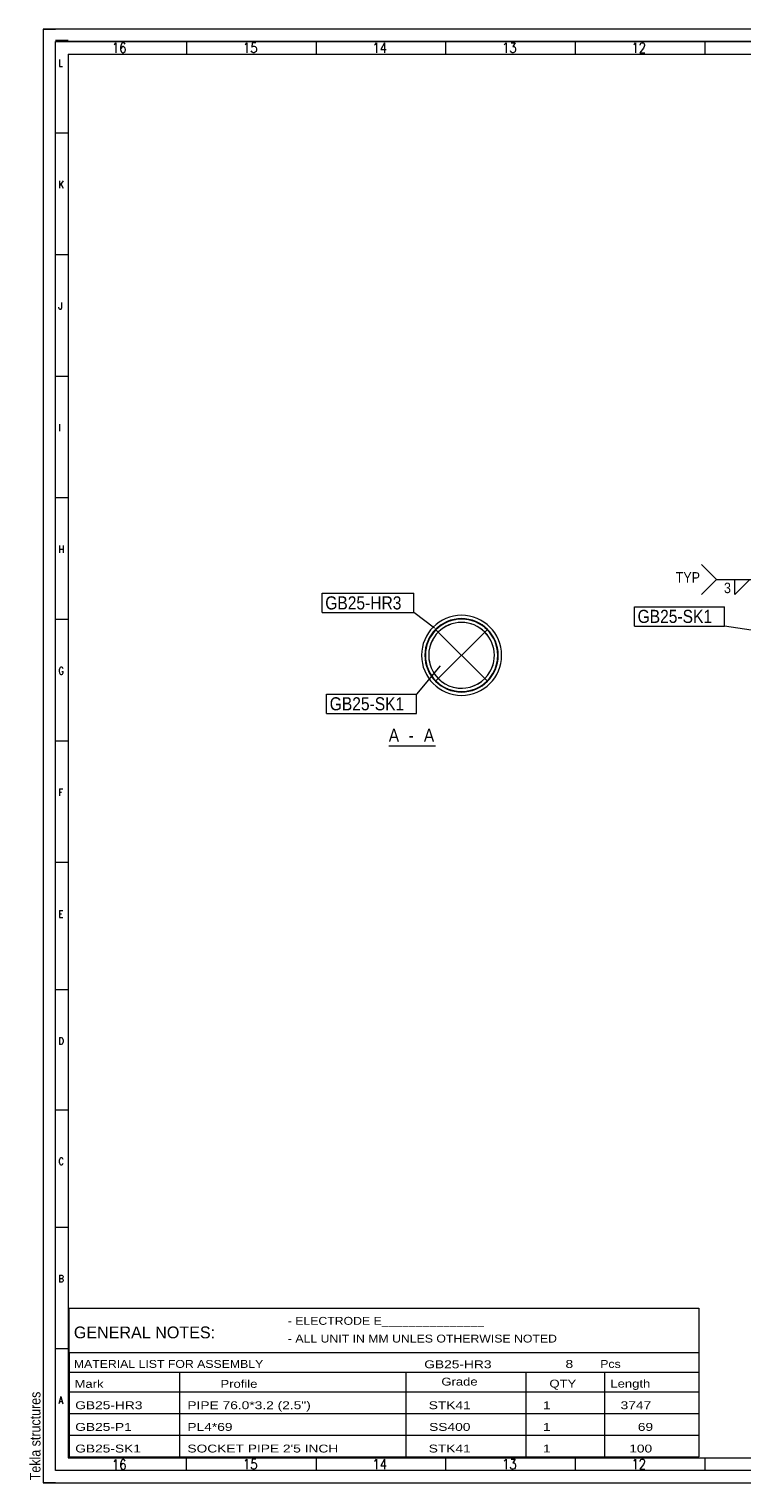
# Model space of a CAD drawing. Header units: millimetres. Extents: x 2 to 405, y 5 to 282.
# Tile 1 of 2: x 2 to 138, y 5 to 282. Entities that reach past the tile are written whole.
import ezdxf

# ---------------------------------------------------------------- set-up
doc = ezdxf.new("R2010")
doc.units = ezdxf.units.MM
doc.linetypes.add('XKITLINE00', pattern=[0])
doc.linetypes.add('XKITLINE02', pattern=[4, 2, -2])
for name, color, linetype, lineweight in [('DrawingSheet', 5, 'Continuous', 0), ('OtherObjectType', 1, 'Continuous', 0), ('Part', 2, 'Continuous', 0), ('PartMark', 3, 'Continuous', 0), ('Weld', 2, 'Continuous', 0)]:
    doc.layers.add(name, color=color, linetype=linetype, lineweight=lineweight)
doc.styles.add('ARIAL', font='ARIAL.TTF')
doc.styles.add('ARIAL_NARROW', font='ARIALN.TTF')
doc.styles.add('ROMANS', font='ROMANS__.TTF')
doc.styles.add('TECHNICLITE', font='TECHL___.TTF')
picture_1 = doc.add_image_def('image1.jpg', size_in_pixel=(1304, 175))
picture_2 = doc.add_image_def('image2.png', size_in_pixel=(4018, 1163))

# ---------------------------------------------------------------- blocks, each defined once
blk = doc.blocks.new('*A4')
at = {"layer": 'Part', "linetype": 'XKITLINE00', "lineweight": 0}
for p, q in [((79.81, 167.62), (79.87, 167.56)), ((89.18, 158.25), (80.32, 167.11)), ((89.18, 167.11), (80.32, 158.25)), ((89.69, 167.62), (89.63, 167.56)), ((79.81, 157.74), (79.87, 157.8)), ((89.63, 157.8), (89.69, 157.74))]:
    blk.add_line(p, q, dxfattribs=at)
at = {"layer": 'Part', "linetype": 'XKITLINE02', "lineweight": 0}
for p, q in [((80.32, 167.11), (79.81, 167.62)), ((89.69, 167.62), (89.18, 167.11)), ((79.87, 157.8), (80.32, 158.25)), ((89.63, 157.8), (89.18, 158.25))]:
    blk.add_line(p, q, dxfattribs=at)
at = {"layer": 'Part', "linetype": 'XKITLINE00', "lineweight": 0}
for radius, start, end in [(7.63, 0, 180), (6.99, 0, 180), (7.63, 180, 0), (6.99, 180, 0)]:
    blk.add_arc((84.75, 162.68), radius, start, end, dxfattribs=at)
blk = doc.blocks.new('*A5')
at = {"layer": 'Part', "linetype": 'XKITLINE00', "lineweight": 0}
for p, q in [((89.18, 158.25), (80.32, 167.11)), ((89.18, 167.11), (80.32, 158.25))]:
    blk.add_line(p, q, dxfattribs=at)
for radius, start, end in [(6.9, 22.5, 202.5), (6.26, 337.5, 157.5), (6.9, 202.5, 22.5), (6.26, 157.5, 337.5)]:
    blk.add_arc((84.75, 162.68), radius, start, end, dxfattribs=at)
at = {"layer": 'Part', "linetype": 'XKITLINE02', "lineweight": 0}
for radius, start, end in [(6.9, 0, 180), (6.26, 0, 180), (6.9, 180, 0), (6.26, 180, 0)]:
    blk.add_arc((84.75, 162.68), radius, start, end, dxfattribs=at)
blk = doc.blocks.new('*A8')
at = {"layer": 'DrawingSheet', "linetype": 'XKITLINE00', "lineweight": 0}
for p, q in [((405, 282), (5, 282)), ((5, 282), (5, 5)), ((405, 5), (405, 282)), ((5, 5), (405, 5))]:
    blk.add_line(p, q, dxfattribs=at)
at = {"layer": 'DrawingSheet', "style": 'ARIAL', "width": 0.85}
blk.add_text('Tekla structures', height=2, rotation=90, dxfattribs=at).set_placement((4.5, 5.5))
blk = doc.blocks.new('*A9')
at = {"layer": 'OtherObjectType', "linetype": 'XKITLINE00', "lineweight": 0}
for p, q in [((10, 38.31), (130, 38.31)), ((10, 29.88), (10, 38.31)), ((130, 38.31), (130, 29.88)), ((10, 29.88), (130, 29.88)), ((10, 29.88), (10, 26.13)), ((130, 29.88), (130, 26.13)), ((10, 26.13), (130, 26.13)), ((10, 26.13), (10, 22.38)), ((31, 26.13), (31, 22.38)), ((74.12, 26.13), (74.12, 22.38)), ((97, 26.13), (97, 22.38)), ((112, 26.13), (112, 22.38)), ((130, 26.13), (130, 22.38)), ((10, 22.38), (130, 22.38)), ((10, 22.38), (10, 18.25)), ((31, 22.38), (31, 18.25)), ((74.12, 22.38), (74.12, 18.25)), ((97, 22.38), (97, 18.25)), ((112, 22.38), (112, 18.25)), ((130, 22.38), (130, 18.25)), ((10, 18.25), (130, 18.25)), ((10, 18.25), (10, 14.13)), ((31, 18.25), (31, 14.13)), ((74.12, 18.25), (74.12, 14.13)), ((97, 18.25), (97, 14.13)), ((112, 18.25), (112, 14.13)), ((130, 18.25), (130, 14.13)), ((10, 14.13), (130, 14.13)), ((10, 14.13), (10, 10)), ((31, 14.13), (31, 10)), ((74.12, 14.13), (74.12, 10)), ((97, 14.13), (97, 10)), ((112, 14.13), (112, 10)), ((130, 14.13), (130, 10)), ((10, 10), (130, 10))]:
    blk.add_line(p, q, dxfattribs=at)
at = {"layer": 'OtherObjectType', "style": 'ARIAL_NARROW'}
for s, height, width, p in [('- ELECTRODE E_______________', 1.5, 1.36, (51.62, 35.13)), ('GENERAL NOTES:', 2.25, 1.19, (10.86, 32.55)), ('- ALL UNIT IN MM UNLES OTHERWISE NOTED', 1.5, 1.36, (51.65, 31.75)), ('MATERIAL LIST FOR ASSEMBLY', 1.5, 1.36, (10.86, 26.92)), ('GB25-HR3', 1.5, 1.525501, (77.64, 26.85)), ('8', 1.5, 1.525501, (104.56, 26.92)), ('Pcs', 1.5, 1.36, (111.18, 26.92)), ('Grade', 1.5, 1.445, (80.91, 23.55)), ('Mark', 1.5, 1.445, (11, 23.12)), ('Profile', 1.5, 1.445, (38.81, 23.12)), ('QTY', 1.5, 1.445, (101.5, 23.17)), ('Length', 1.5, 1.445, (113.12, 23.17)), ('GB25-HR3', 1.5, 1.525501, (11.12, 19.05)), ('PIPE 76.0*3.2 (2.5")', 1.5, 1.525501, (32.5, 19.05)), ('STK41', 1.5, 1.525501, (78.49, 19.05)), ('1', 1.5, 1.525501, (100.27, 19.05)), ('3747', 1.5, 1.525501, (115.06, 19.05)), ('GB25-P1', 1.5, 1.525501, (11.12, 14.92)), ('PL4*69', 1.5, 1.525501, (32.5, 14.92)), ('SS400', 1.5, 1.525501, (78.57, 14.92)), ('1', 1.5, 1.525501, (100.27, 14.92)), ('69', 1.5, 1.525501, (118.34, 14.92)), ('GB25-SK1', 1.5, 1.525501, (11.12, 10.8)), ("SOCKET PIPE 2'5 INCH", 1.5, 1.525501, (32.5, 10.8)), ('STK41', 1.5, 1.525501, (78.49, 10.8)), ('1', 1.5, 1.525501, (100.27, 10.8)), ('100', 1.5, 1.525501, (116.7, 10.8))]:
    blk.add_text(s, height=height, dxfattribs=dict(at, width=width)).set_placement(p)
blk = doc.blocks.new('*A10')
at = {"layer": 'OtherObjectType', "linetype": 'XKITLINE00', "lineweight": 0}
for p, q in [((5, 282), (7.38, 282)), ((405, 282), (5, 282)), ((5, 282), (5, 5)), ((9.76, 279.8), (7.38, 279.8)), ((405, 5), (405, 282)), ((7.38, 7.38), (7.38, 279.62)), ((7.38, 7.38), (7.38, 279.62)), ((7.38, 279.62), (402.62, 279.62)), ((402.62, 279.62), (7.38, 279.62)), ((9.76, 277.24), (9.76, 9.76)), ((9.76, 277.24), (402.62, 277.24)), ((32.35, 279.62), (32.35, 277.24)), ((57.03, 279.62), (57.03, 277.24)), ((81.72, 279.62), (81.72, 277.24)), ((106.4, 279.62), (106.4, 277.24)), ((131.09, 279.62), (131.09, 277.24)), ((155.77, 279.62), (155.77, 277.24)), ((180.46, 279.62), (180.46, 277.24)), ((205.14, 279.62), (205.14, 277.24)), ((229.83, 279.62), (229.83, 277.24)), ((254.51, 279.62), (254.51, 277.24)), ((279.2, 279.62), (279.2, 277.24)), ((303.88, 279.62), (303.88, 277.24)), ((328.57, 279.62), (328.57, 277.24)), ((353.25, 279.62), (353.25, 277.24)), ((377.94, 279.62), (377.94, 277.24)), ((402.62, 279.62), (402.62, 277.24)), ((402.62, 279.62), (402.62, 7.38)), ((402.62, 63.21), (402.62, 277.24)), ((402.62, 63.21), (402.62, 277.24)), ((348, 277), (402.5, 277)), ((348, 269), (348, 277)), ((402.5, 277), (402.5, 269)), ((402.5, 269), (348, 269)), ((9.76, 262.16), (7.38, 262.16)), ((9.76, 238.99), (7.38, 238.99)), ((9.76, 215.83), (7.38, 215.83)), ((9.76, 192.67), (7.38, 192.67)), ((9.76, 169.5), (7.38, 169.5)), ((9.76, 146.34), (7.38, 146.34)), ((9.76, 123.18), (7.38, 123.18)), ((9.76, 98.97), (7.38, 98.97)), ((341.31, 7.38), (341.31, 97.73)), ((341.31, 97.72), (402.62, 97.72)), ((353.22, 73.91), (353.22, 97.72)), ((353.22, 73.91), (353.22, 97.72)), ((381.19, 73.91), (381.19, 97.72)), ((381.19, 73.91), (381.19, 97.72)), ((385.96, 73.91), (385.96, 97.72)), ((385.96, 73.91), (385.96, 97.72)), ((390.72, 73.91), (390.72, 97.72)), ((390.72, 73.91), (390.72, 97.72)), ((395.48, 73.91), (395.48, 97.72)), ((395.48, 73.91), (395.48, 97.72)), ((341.31, 92.96), (402.62, 92.96)), ((341.31, 92.96), (402.62, 92.96)), ((341.31, 88.2), (402.62, 88.2)), ((341.31, 88.2), (402.62, 88.2)), ((341.31, 83.44), (402.62, 83.44)), ((341.6, 79.92), (342.99, 82.61)), ((342.99, 82.61), (344.37, 79.92)), ((341.31, 78.67), (402.62, 78.67)), ((344.37, 79.92), (341.6, 79.92)), ((347.26, 77.48), (353.22, 78.67)), ((9.76, 76.03), (7.38, 76.03)), ((347.26, 75.1), (341.31, 73.91)), ((347.26, 75.1), (347.26, 77.48)), ((341.31, 73.91), (402.62, 73.91)), ((9.76, 53.69), (7.38, 53.69)), ((341.31, 50.85), (402.62, 50.85)), ((9.76, 30.53), (7.38, 30.53)), ((341.31, 31.19), (402.62, 31.19)), ((341.31, 16.9), (402.62, 16.9)), ((360.35, 16.9), (360.35, 7.38)), ((381.48, 16.9), (381.48, 7.38)), ((341.31, 12.14), (402.62, 12.14)), ((9.76, 9.76), (341.31, 9.76)), ((32.35, 7.38), (32.35, 9.76)), ((57.03, 9.76), (57.03, 7.38)), ((81.72, 9.76), (81.72, 7.38)), ((106.4, 9.76), (106.4, 7.38)), ((131.09, 9.76), (131.09, 7.38)), ((155.77, 9.76), (155.77, 7.38)), ((180.46, 9.76), (180.46, 7.38)), ((205.14, 9.76), (205.14, 7.38)), ((229.83, 9.76), (229.83, 7.38)), ((254.51, 9.76), (254.51, 7.38)), ((279.2, 9.76), (279.2, 7.38)), ((303.88, 9.76), (303.88, 7.38)), ((328.57, 9.76), (328.57, 7.38)), ((328.57, 9.76), (328.57, 7.38)), ((402.79, 7.38), (7.38, 7.38)), ((5, 5), (66.4, 5)), ((7.38, 5), (5, 5)), ((5, 5), (405, 5))]:
    blk.add_line(p, q, dxfattribs=at)
at = {"layer": 'OtherObjectType'}
for s, height, style, width, p in [('16', 1.903, 'ROMANS', 0.85, (18.12, 277.48)), ('15', 1.903, 'ROMANS', 0.85, (43.09, 277.48)), ('14', 1.903, 'ROMANS', 0.85, (67.77, 277.48)), ('13', 1.903, 'ROMANS', 0.85, (92.46, 277.48)), ('12', 1.903, 'ROMANS', 0.85, (117.14, 277.48)), ('11', 1.903, 'ROMANS', 0.85, (141.83, 277.48)), ('10', 1.903, 'ROMANS', 0.85, (166.51, 277.48)), ('9', 1.9, 'ROMANS', 0.85, (191.2, 277.48)), ('8', 1.9, 'ROMANS', 0.85, (215.88, 277.48)), ('7', 1.9, 'ROMANS', 0.85, (240.57, 277.48)), ('6', 1.9, 'ROMANS', 0.85, (265.25, 277.48)), ('5', 1.9, 'ROMANS', 0.85, (289.94, 277.48)), ('4', 1.9, 'ROMANS', 0.85, (314.62, 277.48)), ('3', 1.9, 'ROMANS', 0.85, (339.31, 277.48)), ('2', 1.9, 'ROMANS', 0.85, (363.99, 277.48)), ('1', 1.9, 'ROMANS', 0.85, (388.68, 277.48)), ('L', 1.36, 'ROMANS', 0.85, (7.93, 274.87)), ('K', 1.36, 'ROMANS', 0.85, (7.93, 251.71)), ('J', 1.36, 'ROMANS', 0.85, (7.93, 228.54)), ('I', 1.36, 'ROMANS', 0.85, (7.93, 205.38)), ('H', 1.36, 'ROMANS', 0.85, (7.93, 182.22)), ('G', 1.36, 'ROMANS', 0.85, (7.93, 159.05)), ('F', 1.36, 'ROMANS', 0.85, (7.93, 135.89)), ('E', 1.36, 'ROMANS', 0.85, (7.93, 112.73)), ('D', 1.36, 'ROMANS', 0.85, (7.93, 88.52)), ('0', 1.44, 'TECHNICLITE', 0.85, (342.44, 80.32)), ('REV', 1.071, 'TECHNICLITE', 0.85, (342.88, 75.76)), ('DATE', 1.071, 'TECHNICLITE', 0.85, (348.33, 75.76)), ('DESCRIPTION', 1.0714, 'TECHNICLITE', 0.85, (362.46, 75.76)), ('DWG', 1.071, 'TECHNICLITE', 0.85, (381.98, 75.76)), ('CHK', 1.071, 'TECHNICLITE', 0.85, (386.89, 75.76)), ('REW', 1.071, 'TECHNICLITE', 0.85, (391.54, 75.76)), ('CLIENT', 1.071, 'TECHNICLITE', 0.85, (396.43, 75.76)), ('PROJECT', 1.321, 'ARIAL', 0.85, (343.35, 71.73)), ('C', 1.36, 'ROMANS', 0.85, (7.93, 65.58)), ('JEMBATAN GIRDER KELAS B, 25 M', 2.5, 'ARIAL_NARROW', 1.02, (344.6, 62.5)), ('COMPANY', 1.321, 'ARIAL', 0.85, (343.02, 48.52)), ('B', 1.36, 'ROMANS', 0.85, (7.93, 43.24)), ('DRAWING TITLE', 1.3207, 'ARIAL', 0.85, (343.35, 29)), (' ASSEMBLY DRAWING', 2.2, 'ARIAL_NARROW', 0.935, (358.71, 24.5)), ('HANDRAIL HR3', 2.2, 'ARIAL_NARROW', 0.935, (362.62, 20.5)), ('A', 1.36, 'ROMANS', 0.85, (7.93, 20.08)), ('SCALE', 2, 'TECHNICLITE', 0.85, (346.63, 13.68)), ('PON NO.', 2, 'TECHNICLITE', 0.85, (365.55, 13.49)), ('DRAWING NO', 2, 'TECHNICLITE', 0.85, (384.62, 13.93)), ('16', 1.903, 'ROMANS', 0.85, (18.12, 7.53)), ('15', 1.903, 'ROMANS', 0.85, (43.09, 7.62)), ('14', 1.903, 'ROMANS', 0.85, (67.77, 7.62)), ('13', 1.903, 'ROMANS', 0.85, (92.46, 7.62)), ('12', 1.903, 'ROMANS', 0.85, (117.14, 7.62)), ('11', 1.903, 'ROMANS', 0.85, (141.83, 7.62)), ('10', 1.903, 'ROMANS', 0.85, (166.51, 7.62)), ('9', 1.9, 'ROMANS', 0.85, (191.2, 7.62)), ('8', 1.9, 'ROMANS', 0.85, (215.88, 7.62)), ('7', 1.9, 'ROMANS', 0.85, (240.57, 7.62)), ('6', 1.9, 'ROMANS', 0.85, (265.25, 7.62)), ('5', 1.9, 'ROMANS', 0.85, (289.94, 7.62)), ('4', 1.9, 'ROMANS', 0.85, (314.62, 7.62)), ('4', 1.9, 'ROMANS', 0.85, (314.62, 7.62)), ('NTS', 1.321, 'ARIAL', 0.85, (349, 9)), ('GB25-HR3', 1.5, 'ARIAL', 1.02, (386.03, 9))]:
    blk.add_text(s, height=height, dxfattribs=dict(at, style=style, width=width)).set_placement(p)
image = blk.add_image(picture_1, insert=(348, 269), size_in_units=(54.02, 7.5))
image = blk.add_image(picture_2, insert=(350.06, 32.98), size_in_units=(45.7, 14.66))
blk = doc.blocks.new('*A16')
at = {"layer": 'Weld'}
blk.add_hatch(color=256, dxfattribs=at).paths.add_polyline_path([(150.46, 169.18), (148.64, 170.15), (149.31, 170.89)], flags=17)
at = {"layer": 'Weld', "linetype": 'XKITLINE00', "lineweight": 0}
for p, q in [((133.36, 177.13), (130.5, 179.99)), ((133.36, 177.13), (130.5, 174.27)), ((133.36, 177.13), (141.64, 177.13)), ((136.82, 177.13), (139.67, 177.13)), ((139.67, 177.13), (136.82, 174.27)), ((136.82, 174.27), (136.82, 177.13)), ((150.46, 169.18), (141.64, 177.13))]:
    blk.add_line(p, q, dxfattribs=at)
for start, end in [(90, 270), (270, 90)]:
    blk.add_arc((141.64, 177.13), 1, start, end, dxfattribs=at)
at = {"layer": 'Weld', "style": 'ARIAL', "width": 0.85}
for s, p in [('TYP', (125.57, 176.53)), ('3', (134.76, 174.53))]:
    blk.add_text(s, height=2, dxfattribs=at).set_placement(p)
blk = doc.blocks.new('*A19')
at = {"layer": 'PartMark', "linetype": 'XKITLINE00', "lineweight": 0}
for p, q in [((117.7, 171.95), (134.84, 171.95)), ((117.7, 168.25), (117.7, 171.95)), ((134.84, 168.25), (134.84, 171.95)), ((117.7, 168.25), (134.84, 168.25)), ((143.77, 166.88), (134.84, 168.25))]:
    blk.add_line(p, q, dxfattribs=at)
at = {"layer": 'PartMark', "style": 'ARIAL', "width": 0.85}
blk.add_text('GB25-SK1', height=2.5, dxfattribs=at).set_placement((118.3, 168.85))
blk = doc.blocks.new('*A22')
at = {"layer": 'PartMark', "linetype": 'XKITLINE00', "lineweight": 0}
for p, q in [((58.17, 174.52), (75.67, 174.52)), ((58.17, 170.82), (58.17, 174.52)), ((75.67, 170.82), (75.67, 174.52)), ((58.17, 170.82), (75.67, 170.82)), ((79.58, 167.85), (75.67, 170.82))]:
    blk.add_line(p, q, dxfattribs=at)
at = {"layer": 'PartMark', "style": 'ARIAL', "width": 0.85}
blk.add_text('GB25-HR3', height=2.5, dxfattribs=at).set_placement((58.77, 171.42))
blk = doc.blocks.new('*A23')
at = {"layer": 'PartMark', "linetype": 'XKITLINE00', "lineweight": 0}
for p, q in [((80.68, 160.67), (76.17, 155.3)), ((59.03, 155.3), (76.17, 155.3)), ((59.03, 151.6), (59.03, 155.3)), ((76.17, 151.6), (76.17, 155.3)), ((59.03, 151.6), (76.17, 151.6))]:
    blk.add_line(p, q, dxfattribs=at)
at = {"layer": 'PartMark', "style": 'ARIAL', "width": 0.85}
blk.add_text('GB25-SK1', height=2.5, dxfattribs=at).set_placement((59.63, 152.2))
blk = doc.blocks.new('*A24')
at = {"layer": 'OtherObjectType', "linetype": 'XKITLINE00', "lineweight": 0}
blk.add_line((70.87, 145.45), (79.78, 145.45), dxfattribs=at)
at = {"layer": 'OtherObjectType', "style": 'ARIAL', "width": 0.85}
for s, p in [('A', (70.87, 146.2)), (' - ', (73.84, 146.2)), ('A', (77.56, 146.2))]:
    blk.add_text(s, height=2.5, dxfattribs=at).set_placement(p)

msp = doc.modelspace()

# ---------------------------------------------------------------- block references
at = {"lineweight": 0}
for name in ['*A8', '*A10', '*A16', '*A22', '*A19', '*A5', '*A4', '*A23', '*A24', '*A9']:
    msp.add_blockref(name, (0, 0), dxfattribs=at)

doc.saveas('drawing.dxf')
